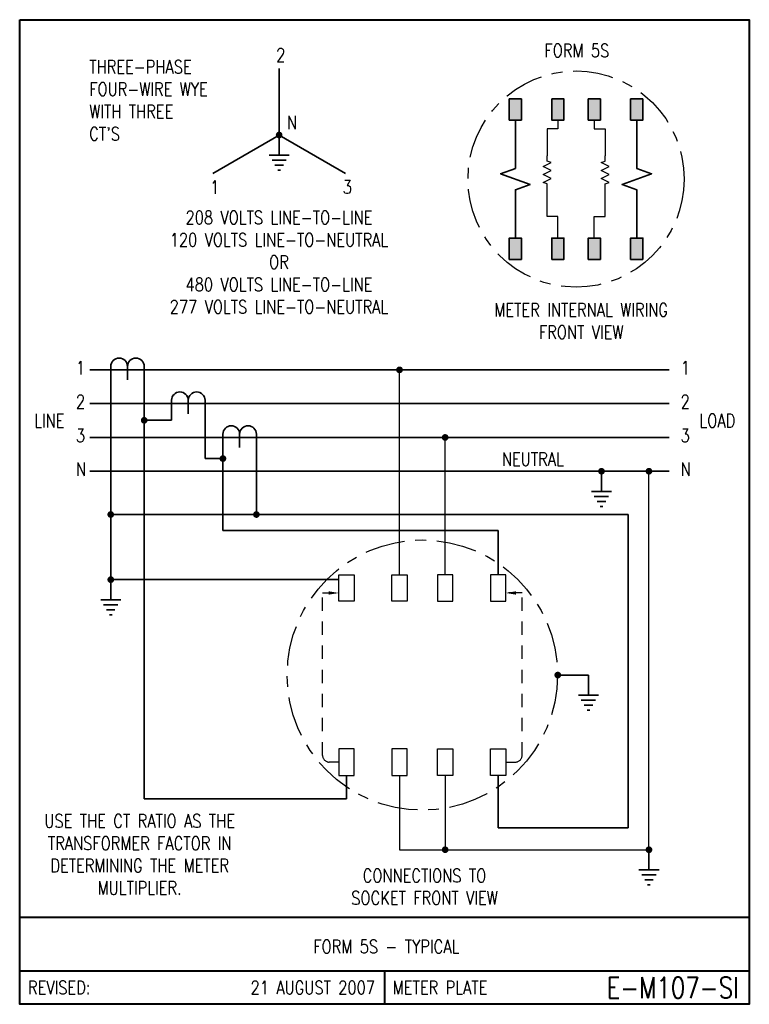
# Model space of a CAD drawing. Header units: inches. Extents: x 0 to 6.81, y 0 to 9.19.
import ezdxf
from ezdxf.enums import TextEntityAlignment as Align

# ---------------------------------------------------------------- set-up
doc = ezdxf.new("R2010")
doc.units = ezdxf.units.IN
doc.header["$LTSCALE"] = 0.5
doc.header["$MEASUREMENT"] = 0
doc.linetypes.add('CENTER2', pattern=[1.125, 0.75, -0.125, 0.125, -0.125])
doc.linetypes.add('HIDDEN', pattern=[0.375, 0.25, -0.125])
for name, color, linetype, lineweight in [('E-DETL-1LINE', 4, 'Continuous', 35), ('E-DETL-TEXT', 3, 'Continuous', 35), ('E-DETL-TTLB', 2, 'Continuous', 40), ('E-DETL-TTLB-TEXT', 5, 'Continuous', 50)]:
    doc.layers.add(name, color=color, linetype=linetype, lineweight=lineweight)
doc.layers.add('E-DETL-FINE', color=8, linetype='Continuous')
doc.styles.add('ROMANS', font='romans.shx', dxfattribs={"height": 0.046875})
doc.styles.get("Standard").update_dxf_attribs({"font": 'romans.shx', "width": 0.8})

# ---------------------------------------------------------------- blocks, each defined once
blk = doc.blocks.new('PE008')
for p, q in [((0.1875, -0.0938), (0.1875, 0.0938)), ((0.1875, 0), (0, 0)), ((0.2344, -0.0667), (0.2344, 0.0667)), ((0.2812, -0.0396), (0.2812, 0.0396)), ((0.3281, -0.0126), (0.3281, 0.0126))]:
    blk.add_line(p, q)
blk = doc.blocks.new('E-004')
at = {"const_width": 0.03125}
blk.add_lwpolyline([(-0.015625, 0, 1), (0.015625, 0, 1)], format="xyb", close=True, dxfattribs=at)
blk = doc.blocks.new('PE001c')
for p, q in [((0, 0.21875), (0, -0.21875)), ((-0.03125, 0.15625), (0.03125, 0.15625)), ((-0.03125, 0), (0.09375, 0)), ((-0.03125, -0.15625), (0.03125, -0.15625))]:
    blk.add_line(p, q)
blk.add_lwpolyline([(-0.03125, 0.15625, 1), (-0.03125, 0, 1), (-0.03125, -0.15625)], format="xyb")

msp = doc.modelspace()

# ---------------------------------------------------------------- hatches: boundary and pattern name
at = {"layer": 'E-DETL-1LINE'}
for points in [[(4.6833, 8.4488), (4.5689, 8.4488), (4.5689, 8.2508), (4.6833, 8.2508)], [(5.0796, 8.4488), (4.9652, 8.4488), (4.9652, 8.2508), (5.0796, 8.2508)], [(5.3059, 8.2508), (5.4202, 8.2508), (5.4202, 8.4488), (5.3059, 8.4488)], [(5.7022, 8.2508), (5.8165, 8.2508), (5.8165, 8.4488), (5.7022, 8.4488)], [(4.6833, 7.1492), (4.5689, 7.1492), (4.5689, 6.9512), (4.6833, 6.9512)], [(5.0796, 7.1492), (4.9652, 7.1492), (4.9652, 6.9512), (5.0796, 6.9512)], [(5.3059, 6.9512), (5.4202, 6.9512), (5.4202, 7.1492), (5.3059, 7.1492)], [(5.7022, 6.9512), (5.8165, 6.9512), (5.8165, 7.1492), (5.7022, 7.1492)]]:
    msp.add_hatch(color=256, dxfattribs=at).paths.add_polyline_path(points)

# ---------------------------------------------------------------- linework, layer by layer
for p, q in [((2.4216, 8.732), (2.4216, 8.1113)), ((4.6261, 8.2508), (4.6261, 7.9911)), ((5.7594, 8.2508), (5.7594, 7.9911)), ((2.4216, 8.1113), (1.8016, 7.7533)), ((2.4216, 8.1113), (3.0415, 7.7533)), ((4.6261, 7.4089), (4.6261, 7.1492)), ((5.7594, 7.4089), (5.7594, 7.1492)), ((6.0617, 5.9201), (0.6551, 5.9201)), ((0.8499, 5.8889), (0.8499, 3.9624)), ((1.1624, 5.8889), (1.1624, 1.918)), ((6.0617, 5.6048), (0.6551, 5.6048)), ((1.4174, 5.5735), (1.4174, 5.4493)), ((1.7299, 5.5735), (1.7299, 5.092)), ((1.4174, 5.4493), (1.1624, 5.4493)), ((6.0617, 5.2894), (0.6551, 5.2894)), ((1.8967, 5.2581), (1.8967, 4.4199)), ((2.2092, 5.2581), (2.2092, 4.5702)), ((1.7299, 5.092), (1.8967, 5.092)), ((6.0617, 4.974), (0.6551, 4.974)), ((5.6803, 4.5702), (0.8499, 4.5702)), ((5.6803, 1.6465), (5.6803, 4.5702)), ((1.8967, 4.4199), (4.4662, 4.4199)), ((4.4662, 4.4199), (4.4662, 4.0081)), ((2.9781, 3.9624), (0.8499, 3.9624)), ((5.0188, 3.0721), (5.3085, 3.0721)), ((3.0496, 2.1362), (3.0496, 1.918)), ((4.4662, 2.1362), (4.4662, 1.6465)), ((3.0496, 1.918), (1.1624, 1.918)), ((4.4662, 1.6465), (5.6803, 1.6465))]:
    msp.add_line(p, q, dxfattribs=at)
for points in [[(4.5689, 8.4488), (4.6833, 8.4488), (4.6833, 8.2508), (4.5689, 8.2508)], [(4.9652, 8.4488), (5.0796, 8.4488), (5.0796, 8.2508), (4.9652, 8.2508)], [(5.4202, 8.4488), (5.3059, 8.4488), (5.3059, 8.2508), (5.4202, 8.2508)], [(5.8165, 8.4488), (5.7022, 8.4488), (5.7022, 8.2508), (5.8165, 8.2508)], [(4.5689, 6.9512), (4.6833, 6.9512), (4.6833, 7.1492), (4.5689, 7.1492)], [(4.9652, 6.9512), (5.0796, 6.9512), (5.0796, 7.1492), (4.9652, 7.1492)], [(5.4202, 6.9512), (5.3059, 6.9512), (5.3059, 7.1492), (5.4202, 7.1492)], [(5.8165, 6.9512), (5.7022, 6.9512), (5.7022, 7.1492), (5.8165, 7.1492)]]:
    msp.add_lwpolyline(points, close=True, dxfattribs=at)
for points in [[(4.6261, 7.9911), (4.6261, 7.8), (4.4887, 7.75), (4.7635, 7.65), (4.6261, 7.6), (4.6261, 7.4089)], [(5.7594, 7.9911), (5.7594, 7.8), (5.8967, 7.75), (5.622, 7.65), (5.7594, 7.6), (5.7594, 7.4089)]]:
    msp.add_lwpolyline(points, dxfattribs=at)
at = {"layer": 'E-DETL-FINE'}
for p, q in [((5.0224, 8.2508), (5.0224, 8.1679)), ((5.3631, 8.2508), (5.3631, 8.1679)), ((5.0224, 8.1679), (4.9222, 8.1679)), ((4.9222, 8.1679), (4.9222, 7.9181)), ((5.3631, 8.1679), (5.4633, 8.1679)), ((5.4633, 8.1679), (5.4633, 7.9181)), ((4.9222, 7.3511), (4.9222, 7.6056)), ((5.4633, 7.3511), (5.4633, 7.6056)), ((5.0224, 7.3511), (4.9222, 7.3511)), ((5.0224, 7.1492), (5.0224, 7.3511)), ((5.3631, 7.1492), (5.3631, 7.3511)), ((5.3631, 7.3511), (5.4633, 7.3511)), ((3.545, 4.0081), (3.545, 5.9201)), ((3.9708, 4.0081), (3.9708, 5.2894)), ((5.8729, 1.4423), (5.8729, 4.974)), ((3.545, 2.1362), (3.545, 1.4423)), ((3.9708, 2.1362), (3.9708, 1.4423)), ((3.545, 1.4423), (5.8729, 1.4423))]:
    msp.add_line(p, q, dxfattribs=at)
at = {"layer": 'E-DETL-FINE', "linetype": 'HIDDEN'}
for p, q in [((2.8271, 2.3224), (2.8271, 3.8383)), ((2.8271, 3.8383), (2.9781, 3.8383)), ((4.6886, 3.8383), (4.5376, 3.8383)), ((4.6886, 2.3224), (4.6886, 3.8383)), ((2.9781, 2.2599), (2.8896, 2.2599)), ((4.5376, 2.2599), (4.6261, 2.2599))]:
    msp.add_line(p, q, dxfattribs=at)
at = {"layer": 'E-DETL-FINE'}
for points in [[(4.9222, 7.6056), (4.9222, 7.6556), (4.8847, 7.6681), (4.9597, 7.7056), (4.8847, 7.7431), (4.9597, 7.7806), (4.8847, 7.8181), (4.9597, 7.8556), (4.9222, 7.8681), (4.9222, 7.9181)], [(5.4633, 7.6056), (5.4633, 7.6556), (5.5008, 7.6681), (5.4258, 7.7056), (5.5008, 7.7431), (5.4258, 7.7806), (5.5008, 7.8181), (5.4258, 7.8556), (5.4633, 7.8681), (5.4633, 7.9181)]]:
    msp.add_lwpolyline(points, dxfattribs=at)
for points in [[(2.9781, 4.0081), (3.121, 4.0081), (3.121, 3.7606), (2.9781, 3.7606)], [(3.4735, 4.0081), (3.6164, 4.0081), (3.6164, 3.7606), (3.4735, 3.7606)], [(4.0422, 4.0081), (3.8993, 4.0081), (3.8993, 3.7606), (4.0422, 3.7606)], [(4.5376, 4.0081), (4.3947, 4.0081), (4.3947, 3.7606), (4.5376, 3.7606)], [(2.9781, 2.1362), (3.121, 2.1362), (3.121, 2.3837), (2.9781, 2.3837)], [(3.4735, 2.1362), (3.6164, 2.1362), (3.6164, 2.3837), (3.4735, 2.3837)], [(4.0422, 2.1362), (3.8993, 2.1362), (3.8993, 2.3837), (4.0422, 2.3837)], [(4.5376, 2.1362), (4.3947, 2.1362), (4.3947, 2.3837), (4.5376, 2.3837)]]:
    msp.add_lwpolyline(points, close=True, dxfattribs=at)
at = {"layer": 'E-DETL-FINE', "linetype": 'CENTER2'}
for centre, radius in [((5.1927, 7.7), 1.0088), ((3.7579, 3.0721), 1.261)]:
    msp.add_circle(centre, radius, dxfattribs=at)
at = {"layer": 'E-DETL-FINE', "linetype": 'HIDDEN'}
for centre, start, end in [((2.8896, 2.3224), 180, 270), ((4.6261, 2.3224), 270, 0)]:
    msp.add_arc(centre, 0.0625, start, end, dxfattribs=at)
at = {"layer": 'E-DETL-FINE'}
for points in [[(2.8844, 3.8539), (2.9781, 3.8383), (2.8844, 3.8226)], [(4.6314, 3.8539), (4.5376, 3.8383), (4.6314, 3.8226)]]:
    msp.add_solid(points, dxfattribs=at)
at = {"layer": 'E-DETL-TTLB'}
msp.add_lwpolyline([(0, 9.1875), (6.8095, 9.1875), (6.8095, 0), (0, 0)], close=True, dxfattribs=at)
for points in [[(0, 0.8125), (6.8095, 0.8125)], [(0, 0.3125), (6.8095, 0.3125)], [(3.4048, 0.3125), (3.4048, 0)]]:
    msp.add_lwpolyline(points, dxfattribs=at)

# ---------------------------------------------------------------- block references
at = {"layer": 'E-DETL-1LINE', "rotation": 270}
for p in [(2.4216, 8.1113), (5.4298, 4.974), (0.8499, 3.9624), (5.3085, 3.0721), (5.8729, 1.4423)]:
    msp.add_blockref('PE008', p, dxfattribs=at)
at = {"layer": 'E-DETL-1LINE'}
for p in [(2.4216, 8.1113), (3.545, 5.9201), (1.1624, 5.4493), (3.9708, 5.2894), (1.8967, 5.092), (5.4298, 4.974), (5.8729, 4.974), (0.8499, 4.5702), (2.2092, 4.5702), (0.8499, 3.9624), (5.022, 3.0721), (3.9708, 1.4423), (5.8729, 1.4423)]:
    msp.add_blockref('E-004', p, dxfattribs=at)
at = {"layer": 'E-DETL-1LINE', "xscale": -1, "rotation": 90}
for p in [(1.0062, 5.9201), (1.5736, 5.6048), (2.053, 5.2894)]:
    msp.add_blockref('PE001c', p, dxfattribs=at)

# ---------------------------------------------------------------- texts
at = {"layer": 'E-DETL-TEXT', "style": 'ROMANS', "width": 0.8}
for s, p in [('REVISED:', (0.0773, 0.1563)), ('METER PLATE', (3.482, 0.1563))]:
    msp.add_text(s, height=0.125, dxfattribs=at).set_placement(p, align=Align.MIDDLE_LEFT)
for s, height, p in [('21 AUGUST 2007', 0.125, (3.316, 0.1563)), ('E-M107-SI', 0.19685, (6.7114, 0.1563))]:
    msp.add_text(s, height=height, dxfattribs=at).set_placement(p, align=Align.MIDDLE_RIGHT)
at = {"layer": 'E-DETL-TEXT', "char_height": 0.125}
for s, insert, width, attachment_point in [('2', (2.3935, 8.9208), 0.234375, 1), ('FORM 5S', (5.2, 8.9), 1.017905, 5), ("THREE-PHASE FOUR-WIRE WYE WITH THREE CT'S", (0.649, 8.8101), 1.234375, 1), ('N', (2.4953, 8.291), 0.234375, 1), ('1', (1.7769, 7.6868), 0.234375, 1), ('3', (3.0146, 7.6892), 0.234375, 1), ('208 VOLTS LINE-TO-LINE\\P120 VOLTS LINE-TO-NEUTRAL\\POR\\P480 VOLTS LINE-TO-LINE\\P277 VOLTS LINE-TO-NEUTRAL ', (2.4199, 7.4043), 2.478025, 2), ('METER INTERNAL WIRING FRONT VIEW', (5.2401, 6.5424), 1.78125, 2), ('1', (0.525, 6.001), 0.234375, 1), ('1', (6.1686, 6.001), 0.234375, 1), ('2', (0.525, 5.6857), 0.234375, 1), ('2', (6.1686, 5.6857), 0.234375, 1), ('LINE', (0.1352, 5.5082), 0.290935, 1), ('LOAD', (6.344, 5.5082), 0.296875, 1), ('3', (0.525, 5.3703), 0.234375, 1), ('3', (6.1686, 5.3703), 0.234375, 1), ('NEUTRAL', (4.5, 5.15), 0.64254, 1), ('N', (0.525, 5.0549), 0.234375, 1), ('N', (6.1686, 5.0549), 0.234375, 1), ('USE THE CT RATIO AS THE TRANSFORMER FACTOR IN DETERMINING THE METER MULTIPLIER.', (1.1197, 1.7734), 1.996503, 2), ('CONNECTIONS TO SOCKET FRONT VIEW', (3.7781, 1.2632), 1.78125, 2)]:
    msp.add_mtext(s, dxfattribs=dict(at, insert=insert, width=width, attachment_point=attachment_point))
at = {"layer": 'E-DETL-TTLB-TEXT', "style": 'ROMANS', "width": 0.8}
msp.add_text('FORM 5S - TYPICAL', height=0.125, dxfattribs=at).set_placement((3.4217, 0.4764), align=Align.CENTER)

doc.saveas('drawing.dxf')
